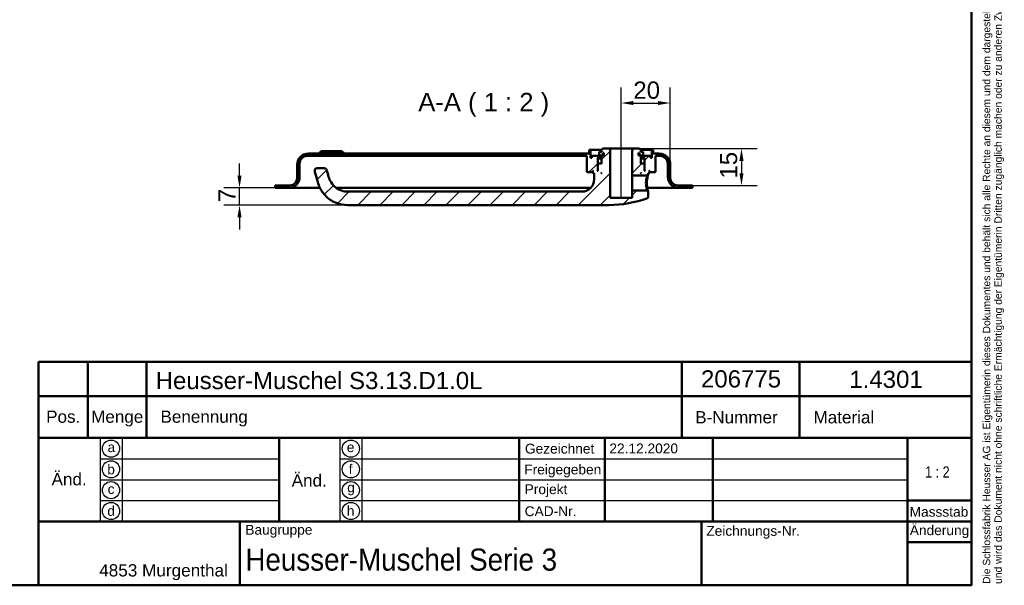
# Model space of a CAD drawing. Header units: millimetres. Extents: x 20 to 833, y 20 to 574.
# Tile 3 of 4: x 432 to 833, y 20 to 250. Entities that reach past the tile are written whole.
import ezdxf
from ezdxf.enums import TextEntityAlignment as Align

# ---------------------------------------------------------------- set-up
doc = ezdxf.new("R2010")
doc.units = ezdxf.units.MM
doc.header["$LTSCALE"] = 2
for name, color, linetype, lineweight in [('Bemaßungen(DIN)', 7, 'Continuous', 25), ('Mittellinie(DIN)', 7, 'Continuous', 25), ('Sichtbare Kanten(DIN)', 7, 'Continuous', 50), ('Skizziergeometrie(DIN)', 7, 'Continuous', 50), ('Skizzierlinie(DIN)', 7, 'Continuous', 25), ('Symbole(DIN)', 7, 'Continuous', 25)]:
    doc.layers.add(name, color=color, linetype=linetype, lineweight=lineweight)
doc.layers.add('Schraffur', color=179, linetype='Continuous', lineweight=9, true_color=0x1e1e47)
doc.styles.add('Aktuell-DIN', font='arial.ttf')
doc.styles.add('Aktuell-DINGroßer Text', font='arial.ttf')
doc.styles.add('STANDARD-DIN~0', font='arial.ttf')
doc.styles.add('Textstil10', font='arial.ttf')
doc.styles.add('Textstil41', font='arial.ttf', dxfattribs={"width": 0.8})
doc.styles.add('Textstil83', font='arial.ttf', dxfattribs={"width": 0.8})
doc.dimstyles.new('CAD-LAN', dxfattribs={"dimscale": 2, "dimtxt": 3.5, "dimasz": 2.5, "dimexe": 3.175, "dimexo": 0, "dimgap": 0.8, "dimtad": 1, "dimrnd": 1e-08, "dimtxsty": 'STANDARD-DIN~0', "dimcen": 0.09, "dimdle": 10, "dimclrd": 250, "dimclre": 250, "dimclrt": 250, "dimadec": 0, "dimazin": 2, "dimtfac": 1, "dimtmove": 0, "dimatfit": 3, "dimfxl": 1, "dimtolj": 1, "dimtzin": 0, "dimlwd": 25, "dimlwe": 25, "dimarcsym": 0})

# ---------------------------------------------------------------- blocks, each defined once
blk = doc.blocks.new('Ränder Standardrahmen')
at = {"layer": 'Skizziergeometrie(DIN)', "flags": 128}
blk.add_lwpolyline([(10, 10), (10, 287), (410, 287), (410, 10), (10, 10)], dxfattribs=at)
blk = doc.blocks.new('Schriftfelder Heusser')
at = {"layer": 'Skizziergeometrie(DIN)'}
for p, q in [((101, 229.92), (101, 236.92)), ((101, 236.92), (291, 236.92)), ((111, 229.92), (111, 236.92)), ((123, 229.92), (123, 236.92)), ((232, 229.92), (232, 236.92)), ((256, 229.92), (256, 236.92)), ((291, 236.92), (291, 229.92)), ((101, 191.42), (101, 229.92)), ((101, 229.92), (291, 229.92)), ((111, 229.92), (111, 221.42)), ((123, 229.92), (123, 221.42)), ((232, 229.92), (232, 221.42)), ((256, 229.92), (256, 221.42)), ((291, 229.92), (291, 191.42)), ((101, 221.42), (291, 221.42)), ((150, 221.42), (150, 204.42)), ((198.85, 221.42), (198.85, 204.42)), ((216.35, 221.42), (216.35, 204.42)), ((238.35, 221.42), (238.35, 204.42)), ((278, 221.42), (278, 191.42)), ((278, 208.67), (291, 208.67)), ((101, 204.42), (291, 204.42)), ((142, 204.42), (142, 191.42)), ((236, 204.42), (236, 191.42)), ((278, 200.17), (291, 200.17)), ((291, 191.42), (101, 191.42))]:
    blk.add_line(p, q, dxfattribs=at)
at = {"layer": 'Skizzierlinie(DIN)'}
for p, q in [((113.5, 221.42), (113.5, 204.42)), ((118, 221.42), (118, 204.42)), ((162.35, 221.42), (162.35, 204.42)), ((166.85, 221.42), (166.85, 204.42)), ((113.5, 217.17), (150, 217.17)), ((162.35, 217.17), (278, 217.17)), ((113.5, 212.92), (150, 212.92)), ((162.35, 212.92), (278, 212.92)), ((113.5, 208.67), (150, 208.67)), ((162.35, 208.67), (278, 208.67))]:
    blk.add_line(p, q, dxfattribs=at)
for centre in [(115.75, 219.25), (164.6, 219.25), (115.75, 215.04), (164.6, 215.04), (115.75, 210.79), (164.6, 210.79), (115.75, 206.54), (164.6, 206.54)]:
    blk.add_circle(centre, 1.75, dxfattribs=at)
at = {"layer": 'Symbole(DIN)', "color": 7, "insert": (293.33, 191.7), "char_height": 1.5, "width": 182.3003, "attachment_point": 1, "rotation": 90, "line_spacing_factor": 0.944221, "style": 'Aktuell-DIN'}
blk.add_mtext('\\fArial|b0|i0;\\H1.5000;Die Schlossfabrik Heusser AG ist Eigentümerin dieses Dokumentes und behält sich alle Rechte an diesem und dem dargestellten Gegenstand vor. Der Empfänger anerkennt diese Rechte\\Pund wird das Dokument nicht ohne schriftliche Ermächtigung der Eigentümerin Dritten zugänglich machen oder zu anderen Zwecken verwenden, zu dem es ihm übergeben worden ist.\\P ', dxfattribs=at)
at = {"layer": 'Symbole(DIN)', "color": 179, "true_color": 0x262659, "style": 'Aktuell-DIN'}
for s, insert, char_height, attachment_point in [('Pos.', (106, 227), 2.489, 2), ('Menge', (117, 227), 2.489, 2), ('Benennung', (125.81, 225.38), 2.489, 4), ('B-Nummer', (234.74, 225.62), 2.489, 4), ('Material', (265.02, 225.62), 2.489, 5), ('\\fArial|b0|i0;a', (115.81, 219.53), 2, 5), ('\\fArial|b0|i0;e', (164.54, 219.53), 2, 5), ('\\fArial|b0|i0;Gezeichnet', (200.05, 219.23), 2, 4), ('\\fArial|b0|i0;b', (115.75, 215), 2, 5), ('\\fArial|b0|i0;f', (164.55, 215.06), 2, 5), ('\\fArial|b0|i0;Freigegeben', (199.92, 216), 2, 1), ('\\fArial|b0|i0;c', (115.75, 211.01), 2, 5), ('\\fArial|b0|i0;g', (164.63, 211.05), 2, 5), ('\\fArial|b0|i0;Projekt', (200, 211.98), 2, 1), ('\\fArial|b0|i0;d', (115.76, 206.55), 2, 5), ('\\fArial|b0|i0;h', (164.55, 206.57), 2, 5), ('\\fArial|b0|i0;CAD-Nr.', (200, 207.5), 2, 1), ('\\fArial|b0|i0;\\H2.0000;Massstab', (284.39, 206.37), 2, 5), ('\\fArial|b0|i0;\\H2.0000;Baugruppe', (143.1, 203.73), 2, 1), ('\\fArial|b0|i0;Zeichnungs-Nr.', (237, 203.5), 2, 1), ('\\fArial|b0|i0;\\H2.5000;4853 Murgenthal', (113.33, 192.46), 2.5, 7)]:
    blk.add_mtext(s, dxfattribs=dict(at, insert=insert, char_height=char_height, attachment_point=attachment_point))
at = {"layer": 'Symbole(DIN)', "color": 179, "true_color": 0x262659, "attachment_point": 5, "style": 'Aktuell-DIN'}
for s, insert, char_height, width in [('Änd.', (107.21, 213), 2.489, 12.3494), ('Änd.', (156.12, 212.76), 2.489, 12.3494), ('\\fArial|b0|i0;Änderung', (284.51, 202.33), 2, 12.1143)]:
    blk.add_mtext(s, dxfattribs=dict(at, insert=insert, char_height=char_height, width=width))
at = {"layer": 'Symbole(DIN)', "color": 7, "insert": (143.1, 196.62), "char_height": 4.5, "width": 90.18, "attachment_point": 4, "style": 'Aktuell-DIN'}
blk.add_mtext('\\fArial|b0|i0;\\W0.90;\\H4.5000;Heusser-Muschel Serie 3', dxfattribs=at)
at = {"layer": 'Symbole(DIN)', "color": 179, "true_color": 0x262659, "style": 'Textstil10'}
blk.add_attdef('ERSTELLUNGSDATUM_001', (217.26, 218.29), '', height=2, dxfattribs=at)
at = {"layer": 'Symbole(DIN)', "color": 179, "true_color": 0x262659}
for tag, height, style, p in [('AUTOR', 2.49, 'Aktuell-DIN', (240.03, 219.26)), ('KONTROLLDATUM', 2, 'Textstil10', (217.42, 215.04)), ('KONTROLLIERT_VON', 2, 'Textstil10', (239.98, 215.05))]:
    blk.add_attdef(tag, text='', height=height, dxfattribs=dict(at, style=style)).set_placement(p, align=Align.MIDDLE_LEFT)
at = {"layer": 'Symbole(DIN)', "color": 7, "style": 'Textstil83', "width": 0.8}
blk.add_attdef('Anfänglicher_Ansichtsmaßstab_001', (281.57, 213.34), '', height=2.3, dxfattribs=at)
at = {"layer": 'Symbole(DIN)', "color": 179, "true_color": 0x262659, "style": 'Textstil10'}
blk.add_attdef('PROJEKT', text='', height=2, dxfattribs=at).set_placement((217.77, 209.72), align=Align.BOTTOM_LEFT)
at = {"layer": 'Symbole(DIN)', "color": 7, "style": 'Textstil41', "width": 0.8}
blk.add_attdef('STATUS', text='', height=5, dxfattribs=at).set_placement((284.53, 195.86), align=Align.MIDDLE_CENTER)
blk = doc.blocks.new('*D23')
at = {"layer": 'Bemaßungen(DIN)', "color": 250, "linetype": 'Continuous', "lineweight": 25, "true_color": 0x3f3f3f, "transparency": 16777216}
for p, q in [((677.33, 202.85), (677.33, 222.77)), ((697.33, 191.35), (697.33, 222.77)), ((682.33, 216.42), (692.33, 216.42))]:
    blk.add_line(p, q, dxfattribs=at)
at = {"layer": 'Bemaßungen(DIN)', "color": 250, "linetype": 'Continuous', "true_color": 0x3f3f3f, "transparency": 16777216}
for points in [[(682.33, 217.25), (682.33, 215.59), (677.33, 216.42)], [(692.33, 217.25), (692.33, 215.59), (697.33, 216.42)]]:
    blk.add_solid(points, dxfattribs=at)
at = {"layer": 'Defpoints', "color": 0, "linetype": 'Continuous', "transparency": 16777216}
for p in [(697.33, 216.42), (677.33, 202.85), (697.33, 191.35)]:
    blk.add_point(p, dxfattribs=at)
at = {"layer": 'Bemaßungen(DIN)', "color": 250, "linetype": 'Continuous', "lineweight": 25, "true_color": 0x3f3f3f, "transparency": 16777216, "insert": (682.27, 225.17), "char_height": 7, "attachment_point": 1, "style": 'STANDARD-DIN~0'}
blk.add_mtext('\\A1;20', dxfattribs=at)
blk = doc.blocks.new('*D24')
at = {"layer": 'Bemaßungen(DIN)', "color": 250, "linetype": 'Continuous', "lineweight": 25, "true_color": 0x3f3f3f, "transparency": 16777216}
for p, q in [((684.83, 197.85), (732.68, 197.85)), ((726.33, 192.85), (726.33, 187.85)), ((706.33, 182.85), (732.68, 182.85))]:
    blk.add_line(p, q, dxfattribs=at)
at = {"layer": 'Bemaßungen(DIN)', "color": 250, "linetype": 'Continuous', "true_color": 0x3f3f3f, "transparency": 16777216}
for points in [[(725.49, 192.85), (727.16, 192.85), (726.33, 197.85)], [(725.49, 187.85), (727.16, 187.85), (726.33, 182.85)]]:
    blk.add_solid(points, dxfattribs=at)
at = {"layer": 'Defpoints', "color": 0, "linetype": 'Continuous', "transparency": 16777216}
for p in [(684.83, 197.85), (706.33, 182.85), (726.33, 182.85)]:
    blk.add_point(p, dxfattribs=at)
at = {"layer": 'Bemaßungen(DIN)', "color": 250, "linetype": 'Continuous', "lineweight": 25, "true_color": 0x3f3f3f, "transparency": 16777216, "insert": (717.58, 185.64), "char_height": 7, "attachment_point": 1, "rotation": 90, "style": 'STANDARD-DIN~0'}
blk.add_mtext('\\A1;15', dxfattribs=at)
blk = doc.blocks.new('*D25')
at = {"layer": 'Bemaßungen(DIN)', "color": 250, "linetype": 'Continuous', "lineweight": 25, "true_color": 0x3f3f3f, "transparency": 16777216}
for p, q in [((521.83, 186.85), (521.83, 191.85)), ((536.33, 181.85), (515.48, 181.85)), ((521.83, 174.85), (521.83, 181.85)), ((565.83, 174.85), (515.48, 174.85)), ((521.83, 169.85), (521.83, 164.85))]:
    blk.add_line(p, q, dxfattribs=at)
at = {"layer": 'Bemaßungen(DIN)', "color": 250, "linetype": 'Continuous', "true_color": 0x3f3f3f, "transparency": 16777216}
for points in [[(520.99, 186.85), (522.66, 186.85), (521.83, 181.85)], [(520.99, 169.85), (522.66, 169.85), (521.83, 174.85)]]:
    blk.add_solid(points, dxfattribs=at)
at = {"layer": 'Defpoints', "color": 0, "linetype": 'Continuous', "transparency": 16777216}
for p in [(521.83, 181.85), (536.33, 181.85), (565.83, 174.85)]:
    blk.add_point(p, dxfattribs=at)
at = {"layer": 'Bemaßungen(DIN)', "color": 250, "linetype": 'Continuous', "lineweight": 25, "true_color": 0x3f3f3f, "transparency": 16777216, "insert": (513.23, 176.08), "char_height": 7, "attachment_point": 1, "rotation": 90, "style": 'STANDARD-DIN~0'}
blk.add_mtext('\\A1;7', dxfattribs=at)

msp = doc.modelspace()

# ---------------------------------------------------------------- hatches: boundary and pattern name
at = {"layer": 'Schraffur'}
h = msp.add_hatch(dxfattribs=at)
h.set_pattern_fill('ANSI31', color=256, scale=50.8, style=0)
h.set_pattern_definition([(45, (0, 0), (-4.49013, 4.49013), [])])
edge = h.paths.add_edge_path()
edge.add_spline(control_points=[(687.954, 186.847), (688.016, 186.907), (688.077, 186.967), (688.201, 187.087), (688.264, 187.147), (688.326, 187.207)], knot_values=[-0.0518077, -0.0518077, -0.0518077, -0.0518077, -0.0259867, -0.0259867, 0, 0, 0, 0], degree=3, periodic=0)
edge.add_line((688.326, 187.207), (688.326, 187.847))
edge.add_line((688.326, 187.847), (688.626, 187.847))
edge.add_line((688.626, 187.847), (688.826, 188.047))
edge.add_line((688.826, 188.047), (688.826, 188.647))
edge.add_line((688.826, 188.647), (688.626, 188.847))
edge.add_line((688.626, 188.847), (688.926, 188.847))
edge.add_line((688.926, 188.847), (688.926, 188.347))
edge.add_line((688.926, 188.347), (689.026, 188.247))
edge.add_line((689.026, 188.247), (691.126, 188.247))
edge.add_line((691.126, 188.247), (691.326, 188.447))
edge.add_line((691.326, 188.447), (691.326, 194.847))
edge.add_line((691.326, 194.847), (693.326, 194.847))
edge.add_ellipse((693.326, 191.847), major_axis=(0, 3), ratio=1, start_angle=270, end_angle=360, ccw=False)
edge.add_line((696.326, 191.847), (696.326, 186.347))
edge.add_ellipse((700.826, 186.347), major_axis=(-4.5, 0), ratio=1, start_angle=0, end_angle=90)
edge.add_line((700.826, 181.847), (706.326, 181.847))
edge.add_line((706.326, 181.847), (706.326, 182.847))
edge.add_line((706.326, 182.847), (700.326, 182.847))
edge.add_ellipse((700.326, 185.847), major_axis=(0, -3), ratio=1, start_angle=270, end_angle=360, ccw=False)
edge.add_line((697.326, 185.847), (697.326, 191.347))
edge.add_ellipse((692.826, 191.347), major_axis=(4.5, 0), ratio=1, start_angle=0, end_angle=90)
edge.add_line((692.826, 195.847), (690.326, 195.847))
edge.add_line((690.326, 195.847), (690.326, 197.347))
edge.add_line((690.326, 197.347), (689.826, 197.347))
edge.add_line((689.826, 197.347), (689.826, 194.047))
edge.add_line((689.826, 194.047), (689.326, 194.047))
edge.add_line((689.326, 194.047), (689.326, 194.847))
edge.add_line((689.326, 194.847), (686.326, 194.847))
edge.add_line((686.326, 194.847), (686.326, 194.047))
edge.add_line((686.326, 194.047), (687.076, 194.047))
edge.add_line((687.076, 194.047), (686.876, 193.847))
edge.add_line((686.876, 193.847), (686.876, 189.047))
edge.add_line((686.876, 189.047), (687.076, 188.847))
edge.add_line((687.076, 188.847), (686.826, 188.847))
edge.add_line((686.826, 188.847), (686.826, 191.647))
edge.add_line((686.826, 191.647), (686.626, 191.847))
edge.add_line((686.626, 191.847), (685.526, 191.847))
edge.add_line((685.526, 191.847), (685.326, 191.647))
edge.add_line((685.326, 191.647), (685.326, 195.047))
edge.add_line((685.326, 195.047), (686.293, 195.047))
edge.add_line((686.293, 195.047), (686.293, 196.547))
edge.add_line((686.293, 196.547), (685.326, 196.547))
edge.add_line((685.326, 196.547), (685.326, 197.347))
edge.add_line((685.326, 197.347), (684.826, 197.847))
edge.add_line((684.826, 197.847), (681.826, 197.847))
edge.add_line((681.826, 197.847), (681.826, 186.847))
edge.add_line((681.826, 186.847), (687.954, 186.847))
h.paths.add_polyline_path([(684.791, 196.147), (684.791, 195.047), (684.426, 195.047), (684.426, 196.147)], flags=0)
h.paths.add_polyline_path([(685.526, 187.847), (685.326, 187.847), (685.326, 188.047)], flags=0)
edge = h.paths.add_edge_path()
edge.add_spline(control_points=[(688.326, 180.486), (688.265, 180.546), (688.202, 180.606), (688.078, 180.727), (688.017, 180.787), (687.955, 180.847)], knot_values=[-0.0519752, -0.0519752, -0.0519752, -0.0519752, -0.0259876, -0.0259876, -0.0001735, -0.0001735, -0.0001735, -0.0001735], degree=3, periodic=0)
edge.add_line((687.955, 180.847), (681.826, 180.847))
edge.add_line((681.826, 180.847), (681.826, 177.847))
edge.add_line((681.826, 177.847), (672.826, 177.847))
edge.add_line((672.826, 177.847), (672.826, 197.847))
edge.add_line((672.826, 197.847), (669.826, 197.847))
edge.add_line((669.826, 197.847), (669.326, 197.347))
edge.add_line((669.326, 197.347), (669.326, 196.547))
edge.add_line((669.326, 196.547), (668.36, 196.547))
edge.add_line((668.36, 196.547), (668.36, 195.047))
edge.add_line((668.36, 195.047), (669.326, 195.047))
edge.add_line((669.326, 195.047), (669.326, 191.647))
edge.add_line((669.326, 191.647), (669.126, 191.847))
edge.add_line((669.126, 191.847), (668.026, 191.847))
edge.add_line((668.026, 191.847), (667.826, 191.647))
edge.add_line((667.826, 191.647), (667.826, 188.847))
edge.add_line((667.826, 188.847), (667.576, 188.847))
edge.add_line((667.576, 188.847), (667.776, 189.047))
edge.add_line((667.776, 189.047), (667.776, 193.847))
edge.add_line((667.776, 193.847), (667.576, 194.047))
edge.add_line((667.576, 194.047), (668.326, 194.047))
edge.add_line((668.326, 194.047), (668.326, 194.847))
edge.add_line((668.326, 194.847), (665.326, 194.847))
edge.add_line((665.326, 194.847), (665.326, 194.047))
edge.add_line((665.326, 194.047), (664.826, 194.047))
edge.add_line((664.826, 194.047), (664.826, 197.347))
edge.add_line((664.826, 197.347), (664.326, 197.347))
edge.add_line((664.326, 197.347), (664.326, 195.847))
edge.add_line((664.326, 195.847), (549.826, 195.847))
edge.add_ellipse((549.826, 191.347), major_axis=(0, 4.5), ratio=1, start_angle=0, end_angle=90)
edge.add_line((545.326, 191.347), (545.326, 185.847))
edge.add_ellipse((542.326, 185.847), major_axis=(3, 0), ratio=1, start_angle=270, end_angle=360, ccw=False)
edge.add_line((542.326, 182.847), (536.326, 182.847))
edge.add_line((536.326, 182.847), (536.326, 181.847))
edge.add_line((536.326, 181.847), (541.826, 181.847))
edge.add_ellipse((541.826, 186.347), major_axis=(0, -4.5), ratio=1, start_angle=0, end_angle=90)
edge.add_line((546.326, 186.347), (546.326, 191.847))
edge.add_ellipse((549.326, 191.847), major_axis=(-3, 0), ratio=1, start_angle=270, end_angle=360, ccw=False)
edge.add_line((549.326, 194.847), (663.326, 194.847))
edge.add_line((663.326, 194.847), (663.326, 188.447))
edge.add_line((663.326, 188.447), (663.526, 188.247))
edge.add_line((663.526, 188.247), (665.626, 188.247))
edge.add_line((665.626, 188.247), (665.726, 188.347))
edge.add_line((665.726, 188.347), (665.726, 188.847))
edge.add_line((665.726, 188.847), (666.026, 188.847))
edge.add_line((666.026, 188.847), (665.826, 188.647))
edge.add_line((665.826, 188.647), (665.826, 188.047))
edge.add_line((665.826, 188.047), (666.026, 187.847))
edge.add_line((666.026, 187.847), (666.326, 187.847))
edge.add_line((666.326, 187.847), (666.326, 185.347))
edge.add_ellipse((661.326, 185.347), major_axis=(5, 0), ratio=1, start_angle=270, end_angle=360, ccw=False)
edge.add_line((661.326, 180.347), (565.826, 180.347))
edge.add_spline(control_points=[(565.826, 180.347), (565.014, 180.347), (564.2, 180.484), (562.875, 180.918), (562.09, 181.238), (560.392, 182.463), (559.658, 183.244), (558.202, 185.556), (557.878, 187.07), (557.407, 189.075)], knot_values=[-1.922427, -1.922427, -1.922427, -1.922427, -1.3852973, -1.3852973, -1.0019081, -1.0019081, -0.6180262, -0.6180262, 0, 0, 0, 0], degree=3, periodic=0)
edge.add_ellipse((556.433, 188.847), major_axis=(0.974, 0.229), ratio=1, start_angle=0, end_angle=76.78481)
edge.add_line((556.433, 189.847), (553.433, 189.847))
edge.add_ellipse((553.433, 188.847), major_axis=(0, 1), ratio=1, start_angle=0, end_angle=106)
edge.add_spline(control_points=[(552.472, 188.571), (552.766, 187.545), (553.061, 186.52), (553.861, 183.72), (554.011, 183.174), (554.974, 180.925), (555.934, 179.54), (557.948, 177.576), (559.255, 176.512), (562.637, 175.157), (564.232, 174.847), (565.826, 174.847)], knot_values=[-2.6318524, -2.6318524, -2.6318524, -2.6318524, -2.3889108, -2.3889108, -1.9687792, -1.9687792, -1.0929194, -1.0929194, -0.478204, -0.478204, 0, 0, 0, 0], degree=3, periodic=0)
edge.add_line((565.826, 174.847), (672.326, 174.847))
edge.add_ellipse((672.326, 219.013), major_axis=(0, -44.167), ratio=1, start_angle=0, end_angle=20.78806)
edge.add_spline(control_points=[(688.002, 177.722), (688.036, 177.734), (688.069, 177.751), (688.129, 177.791), (688.158, 177.814), (688.239, 177.897), (688.27, 177.956), (688.312, 178.063), (688.325, 178.126), (688.326, 178.189)], knot_values=[-0.0486235, -0.0486235, -0.0486235, -0.0486235, -0.041495, -0.041495, -0.0343702, -0.0343702, -0.0188272, -0.0188272, -0.0000001, -0.0000001, -0.0000001, -0.0000001], degree=3, periodic=0)
edge.add_line((688.326, 178.189), (688.326, 180.486))
h.paths.add_polyline_path([(669.326, 187.847), (669.126, 187.847), (669.326, 188.047)], flags=0)
h.paths.add_polyline_path([(669.862, 195.047), (669.862, 196.147), (670.226, 196.147), (670.226, 195.047)], flags=0)

# ---------------------------------------------------------------- linework, layer by layer
at = {"layer": 'Mittellinie(DIN)', "linetype": 'Continuous'}
msp.add_line((677.326, 177.347), (677.326, 202.847), dxfattribs=at)
at = {"layer": 'Sichtbare Kanten(DIN)'}
for p, q in [((555.076, 196.847), (554.076, 195.847)), ((555.076, 196.847), (563.576, 196.847)), ((563.576, 196.847), (564.576, 195.847)), ((664.826, 197.347), (664.326, 197.347)), ((664.326, 197.347), (664.326, 195.847)), ((664.826, 194.047), (664.826, 197.347)), ((664.826, 197.347), (669.326, 197.347)), ((669.826, 197.847), (669.326, 197.347)), ((669.326, 197.347), (669.326, 196.547)), ((672.826, 197.847), (669.826, 197.847)), ((672.826, 177.847), (672.826, 197.847)), ((681.826, 197.847), (672.826, 197.847)), ((684.826, 197.847), (681.826, 197.847)), ((681.826, 197.847), (681.826, 186.847)), ((685.326, 197.347), (684.826, 197.847)), ((685.326, 196.547), (685.326, 197.347)), ((685.326, 197.347), (689.826, 197.347)), ((690.326, 197.347), (689.826, 197.347)), ((689.826, 197.347), (689.826, 194.047)), ((690.326, 195.847), (690.326, 197.347)), ((549.326, 194.847), (663.326, 194.847)), ((664.326, 195.847), (549.826, 195.847)), ((663.326, 194.847), (663.326, 188.447)), ((665.326, 194.047), (664.826, 194.047)), ((668.326, 194.847), (665.326, 194.847)), ((665.326, 194.847), (665.326, 194.047)), ((667.776, 193.847), (667.576, 194.047)), ((667.576, 194.047), (668.326, 194.047)), ((667.776, 189.047), (667.776, 193.847)), ((667.776, 193.847), (669.326, 193.847)), ((668.326, 194.047), (668.326, 194.847)), ((668.326, 194.847), (669.326, 194.847)), ((669.326, 194.047), (668.326, 194.047)), ((669.326, 196.547), (668.36, 196.547)), ((668.36, 196.547), (668.36, 195.047)), ((668.36, 195.047), (669.326, 195.047)), ((669.326, 195.047), (669.326, 191.647)), ((669.862, 195.047), (669.862, 196.147)), ((669.862, 196.147), (670.226, 196.147)), ((670.226, 195.047), (669.862, 195.047)), ((670.226, 196.147), (670.226, 195.047)), ((684.426, 195.047), (684.426, 196.147)), ((684.426, 196.147), (684.791, 196.147)), ((684.791, 195.047), (684.426, 195.047)), ((684.791, 196.147), (684.791, 195.047)), ((686.293, 196.547), (685.326, 196.547)), ((685.326, 191.647), (685.326, 195.047)), ((685.326, 195.047), (686.293, 195.047)), ((685.326, 194.847), (686.326, 194.847)), ((686.326, 194.047), (685.326, 194.047)), ((685.326, 193.847), (686.876, 193.847)), ((686.293, 195.047), (686.293, 196.547)), ((689.326, 194.847), (686.326, 194.847)), ((686.326, 194.847), (686.326, 194.047)), ((686.326, 194.047), (687.076, 194.047)), ((687.076, 194.047), (686.876, 193.847)), ((686.876, 193.847), (686.876, 189.047)), ((689.326, 194.047), (689.326, 194.847)), ((689.826, 194.047), (689.326, 194.047)), ((692.826, 195.847), (690.326, 195.847)), ((691.326, 188.447), (691.326, 194.847)), ((691.326, 194.847), (693.326, 194.847)), ((545.326, 191.347), (545.326, 185.847)), ((546.326, 186.347), (546.326, 191.847)), ((556.433, 189.847), (553.433, 189.847)), ((665.726, 188.347), (665.726, 188.847)), ((665.726, 188.847), (666.026, 188.847)), ((666.026, 188.847), (665.826, 188.647)), ((665.826, 188.647), (665.826, 188.047)), ((667.576, 188.847), (667.776, 189.047)), ((667.826, 188.847), (667.576, 188.847)), ((667.826, 189.047), (667.776, 189.047)), ((668.026, 191.847), (667.826, 191.647)), ((667.826, 191.647), (667.826, 188.847)), ((669.126, 191.847), (668.026, 191.847)), ((669.326, 191.647), (669.126, 191.847)), ((669.326, 191.847), (669.126, 191.847)), ((685.526, 191.847), (685.326, 191.647)), ((685.526, 191.847), (685.326, 191.847)), ((686.626, 191.847), (685.526, 191.847)), ((686.826, 191.647), (686.626, 191.847)), ((686.826, 188.847), (686.826, 191.647)), ((686.876, 189.047), (686.826, 189.047)), ((687.076, 188.847), (686.826, 188.847)), ((686.876, 189.047), (687.076, 188.847)), ((688.826, 188.647), (688.626, 188.847)), ((688.626, 188.847), (688.926, 188.847)), ((688.826, 188.047), (688.826, 188.647)), ((688.926, 188.847), (688.926, 188.347)), ((696.326, 191.847), (696.326, 186.347)), ((697.326, 185.847), (697.326, 191.347)), ((663.326, 188.447), (663.526, 188.247)), ((663.526, 188.247), (665.626, 188.247)), ((665.626, 188.247), (665.726, 188.347)), ((665.626, 188.247), (665.826, 188.247)), ((665.826, 188.347), (665.726, 188.347)), ((665.826, 188.047), (666.026, 187.847)), ((666.026, 187.847), (666.326, 187.847)), ((666.326, 187.847), (666.326, 185.347)), ((669.126, 187.847), (669.326, 188.047)), ((669.326, 187.847), (669.126, 187.847)), ((669.326, 188.047), (669.326, 187.847)), ((681.826, 186.847), (687.954, 186.847)), ((681.826, 180.847), (681.826, 186.847)), ((685.326, 187.847), (685.326, 188.047)), ((685.326, 188.047), (685.526, 187.847)), ((685.526, 187.847), (685.326, 187.847)), ((687.954, 186.847), (688.326, 187.207)), ((688.326, 187.207), (688.326, 187.847)), ((688.326, 187.847), (688.626, 187.847)), ((688.626, 187.847), (688.826, 188.047)), ((688.926, 188.347), (688.826, 188.347)), ((688.826, 188.247), (689.026, 188.247)), ((688.926, 188.347), (689.026, 188.247)), ((689.026, 188.247), (691.126, 188.247)), ((691.126, 188.247), (691.326, 188.447)), ((542.326, 182.847), (536.326, 182.847)), ((536.326, 182.847), (536.326, 181.847)), ((536.326, 181.847), (541.826, 181.847)), ((541.826, 181.847), (553.326, 181.847)), ((553.326, 181.847), (554.599, 181.847)), ((561.246, 181.847), (664.897, 181.847)), ((687.955, 180.847), (681.826, 180.847)), ((681.826, 180.847), (681.826, 177.847)), ((687.654, 181.847), (687.654, 181.847)), ((688.327, 180.486), (687.955, 180.846)), ((687.965, 181.847), (689.326, 181.847)), ((689.326, 181.847), (700.826, 181.847)), ((706.326, 182.847), (700.326, 182.847)), ((700.826, 181.847), (706.326, 181.847)), ((706.326, 181.847), (706.326, 182.847)), ((661.326, 180.347), (565.826, 180.347)), ((681.826, 177.847), (672.826, 177.847)), ((688.326, 178.189), (688.326, 180.486)), ((565.826, 174.847), (672.326, 174.847))]:
    msp.add_line(p, q, dxfattribs=at)
for centre, radius, start, end in [((549.826, 191.347), 4.5, 90, 180), ((549.326, 191.847), 3, 90, 180), ((692.826, 191.347), 4.5, 0, 90), ((693.326, 191.847), 3, 0, 90), ((553.433, 188.847), 1, 90, 196), ((556.433, 188.847), 1, 13.21519, 90), ((541.826, 186.347), 4.5, 270, 0), ((542.326, 185.847), 3, 270, 0), ((661.326, 185.347), 5, 270, 0), ((700.826, 186.347), 4.5, 180, 270), ((700.326, 185.847), 3, 180, 270), ((672.326, 219.013), 44.167, 270, 290.78806)]:
    msp.add_arc(centre, radius, start, end, dxfattribs=at)
for points, knots in [([(552.472, 188.571), (552.766, 187.545), (553.061, 186.52), (553.861, 183.72), (554.011, 183.174), (554.974, 180.925), (555.934, 179.54), (557.948, 177.576), (559.255, 176.512), (562.637, 175.157), (564.232, 174.847), (565.826, 174.847)], [-2.6318524, -2.6318524, -2.6318524, -2.6318524, -2.3889108, -2.3889108, -1.9687792, -1.9687792, -1.0929194, -1.0929194, -0.478204, -0.478204, 0, 0, 0, 0]), ([(565.826, 180.347), (565.014, 180.347), (564.2, 180.484), (562.875, 180.918), (562.09, 181.238), (560.392, 182.463), (559.658, 183.244), (558.202, 185.556), (557.878, 187.07), (557.407, 189.075)], [-1.922427, -1.922427, -1.922427, -1.922427, -1.3852973, -1.3852973, -1.0019081, -1.0019081, -0.6180262, -0.6180262, 0, 0, 0, 0]), ([(687.954, 186.847), (687.954, 186.847), (687.946, 186.821), (687.928, 186.771), (687.859, 186.569), (687.645, 185.959), (687.516, 185.154), (687.452, 184.751), (687.409, 184.3), (687.409, 183.847), (687.408, 183.395), (687.451, 182.944), (687.515, 182.541), (687.643, 181.734), (687.858, 181.125), (687.929, 180.923), (687.947, 180.873), (687.955, 180.847), (687.955, 180.847)], [2.6438708, 2.6438708, 2.6438708, 2.6438708, 2.7193751, 2.7193751, 2.7193751, 3.0215279, 3.0215279, 3.0215279, 3.1726043, 3.1726043, 3.1726043, 3.3236807, 3.3236807, 3.3236807, 3.6258335, 3.6258335, 3.6258335, 3.7015613, 3.7015613, 3.7015613, 3.7015613]), ([(688.327, 180.486), (688.327, 180.486), (688.283, 180.626), (687.893, 181.822), (687.717, 183.847), (687.895, 185.874), (688.282, 187.067), (688.326, 187.208), (688.326, 187.207)], [-1.58629, -1.58629, -1.58629, -1.58629, -1.510764, -1.2086112, -1.0575348, -0.9064584, -0.6043056, -0.5287963, -0.5287963, -0.5287963, -0.5287963]), ([(688.002, 177.721), (688.036, 177.734), (688.069, 177.751), (688.129, 177.791), (688.158, 177.814), (688.239, 177.897), (688.27, 177.956), (688.312, 178.063), (688.325, 178.126), (688.324, 178.189)], [-0.048623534, -0.048623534, -0.048623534, -0.048623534, -0.041494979, -0.041494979, -0.03437016, -0.03437016, -0.018827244, -0.018827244, -0.000000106, -0.000000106, -0.000000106, -0.000000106])]:
    msp.add_open_spline(points, degree=3, knots=knots, dxfattribs=at)

# ---------------------------------------------------------------- block references
at = {"xscale": 2, "yscale": 2, "zscale": 2}
msp.add_blockref('Ränder Standardrahmen', (0, 0), dxfattribs=at)
msp.add_blockref('Schriftfelder Heusser', (238, -362.833), dxfattribs=at).add_auto_attribs({'ERSTELLUNGSDATUM_001': '22.12.2020', 'Anfänglicher_Ansichtsmaßstab_001': '1 : 2'})

# ---------------------------------------------------------------- texts
at = {"layer": 'Symbole(DIN)', "color": 7, "insert": (594.654, 210.847), "char_height": 7.4676, "attachment_point": 7, "style": 'Aktuell-DINGroßer Text'}
msp.add_mtext('A-A ( 1 : 2 )', dxfattribs=at)
at = {"layer": 'Symbole(DIN)', "color": 7, "char_height": 7, "attachment_point": 1, "style": 'Aktuell-DIN'}
for s, insert, width in [('{\\fArial|b0|i0;\\H7.0000;Heusser-Muschel S3.13.D1.0L}', (487.659, 106.906), 133.15473), ('{\\fArial|b0|i0;\\H7.0000;206775}', (709.83, 107.58), 32.62043), ('{\\fArial|b0|i0;\\H7.0000;1.4301}', (770.274, 107.401), 29.89939)]:
    msp.add_mtext(s, dxfattribs=dict(at, insert=insert, width=width))

# ---------------------------------------------------------------- dimensions: what is measured, and where the dimension line sits
at = {"layer": 'Bemaßungen(DIN)', "color": 250, "linetype": 'Continuous', "lineweight": 25, "true_color": 0x3f3f3f}
for base, p1, p2, angle, override, picture, middle in [((697.326, 216.42), (677.326, 202.847), (697.326, 191.347), 180, {"dimgap": 0.8, "dimdec": 2, "dimtol": 0, "dimlim": 0, "dimtp": 0, "dimtm": 0, "dimtdec": 2, "dimtofl": 0, "dimatfit": 1}, '*D23', (687.326, 216.42)), ((726.326, 182.847), (684.826, 197.847), (706.326, 182.847), 90, {"dimgap": 0.8, "dimdec": 2, "dimtol": 0, "dimlim": 0, "dimtp": 0, "dimtm": 0, "dimtdec": 2, "dimtofl": 0, "dimatfit": 1}, '*D24', (726.326, 190.347)), ((521.826, 181.847), (565.826, 174.847), (536.326, 181.847), 90, {"dimgap": 0.8, "dimdec": 2, "dimtol": 0, "dimlim": 0, "dimtp": 0, "dimtm": 0, "dimtdec": 2, "dimtofl": 1, "dimatfit": 1}, '*D25', (521.826, 178.347))]:
    dim = msp.add_linear_dim(base=base, p1=p1, p2=p2, angle=angle, dimstyle='CAD-LAN', override=override, dxfattribs=at)
    dim.commit()
    dim.dimension.update_dxf_attribs({"geometry": picture, "text_midpoint": middle, "dimtype": 160})

doc.saveas('drawing.dxf')
